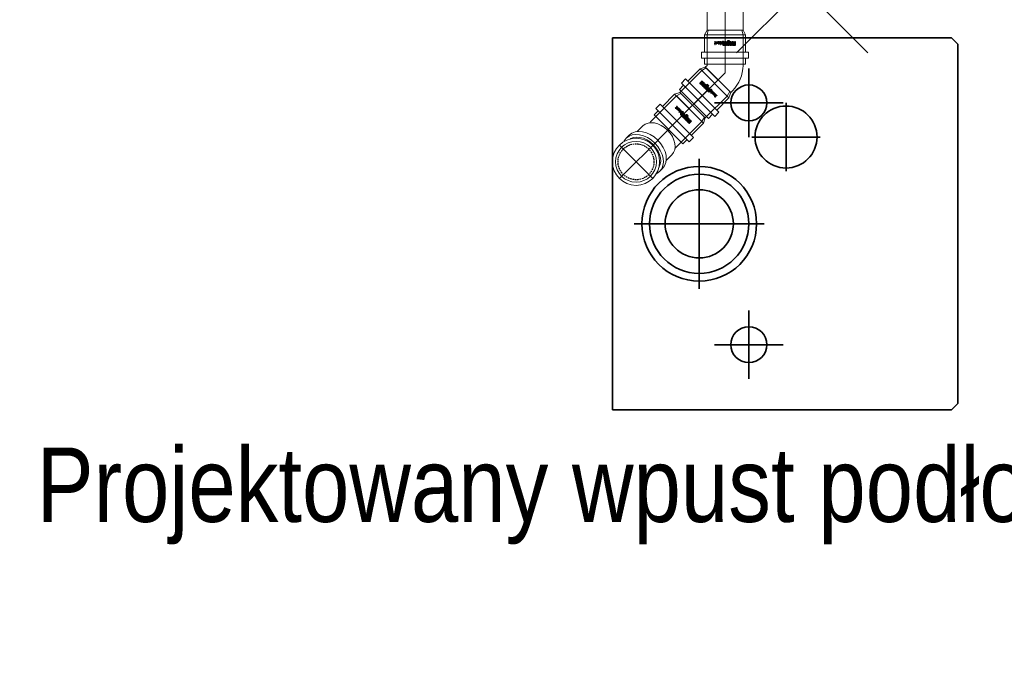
# Model space of a CAD drawing. Header units: centimetres. Extents: x 22052 to 56535, y 76485 to 78519.
# Tile 116 of 235: x 43177 to 43335, y 77762 to 77867. Entities that reach past the tile are written whole.
import ezdxf
from ezdxf import colors
from ezdxf.entities.mleader import LeaderData, LeaderLine
from ezdxf.enums import TextEntityAlignment as Align
from ezdxf.lldxf.tags import DXFTag
from ezdxf.math import Vec2, Vec3

# ---------------------------------------------------------------- set-up
doc = ezdxf.new("R2010")
doc.units = ezdxf.units.CM
doc.linetypes.add('BORDER', pattern=[1.75, 0.5, -0.25, 0.5, -0.25, 0, -0.25])
doc.linetypes.add('HIDDEN', pattern=[0.375, 0.25, -0.125])
for name, color, linetype, lineweight in [('2DH_PRO_Magnaplast-SDB', 34, 'Continuous', 15), ('CP_AXISKA', 7, 'DASHDOT', 15), ('CP_DETAL', 33, 'Continuous', 9), ('DACH', 1, 'Continuous', 35), ('IS_gaz 2', 44, 'Continuous', 35), ('IS_Opis', 250, 'Continuous', 9)]:
    doc.layers.add(name, color=color, linetype=linetype, lineweight=lineweight)
for name, color, linetype in [('3DCPCOLOR124', 152, 'Continuous'), ('3DCPCOLOR242', 242, 'Continuous'), ('cp_hidde', 203, 'HIDDEN'), ('CP_WIPEOUT', 255, 'Continuous'), ('Osi', 1, 'BORDER')]:
    doc.layers.add(name, color=color, linetype=linetype)
doc.styles.add('CP_ATTR', font='arial.ttf')
doc.styles.add('styl1', font='ARIALN.TTF')
tags = doc.linetypes.add('DASHDOT', pattern=[25.4, 12.7, -6.35, 0, -6.35]).pattern_tags.tags
tags[10:11] = [DXFTag(74, 4), DXFTag(75, 0), DXFTag(340, '0'), DXFTag(46, 1.0), DXFTag(50, 0.0), DXFTag(44, 0.0), DXFTag(45, 0.0)]
tags[8:9] = [DXFTag(74, 4), DXFTag(75, 0), DXFTag(340, '0'), DXFTag(46, 1.0), DXFTag(50, 0.0), DXFTag(44, 0.0), DXFTag(45, 0.0)]
tags[6:7] = [DXFTag(74, 4), DXFTag(75, 0), DXFTag(340, '0'), DXFTag(46, 1.0), DXFTag(50, 0.0), DXFTag(44, 0.0), DXFTag(45, 0.0)]
tags[4:5] = [DXFTag(74, 4), DXFTag(75, 0), DXFTag(340, '0'), DXFTag(46, 1.0), DXFTag(50, 0.0), DXFTag(44, 0.0), DXFTag(45, 0.0)]

# ---------------------------------------------------------------- blocks, each defined once
blk = doc.blocks.new('Krzyż')
at = {"layer": 'DACH'}
for p, q in [((22303.31, 72944.14), (22324.53, 72965.35)), ((22324.53, 72944.14), (22303.31, 72965.35))]:
    blk.add_line(p, q, dxfattribs=at)
blk = doc.blocks.new('pdmgn014_okr01')
blk.add_circle((0, 0), 28.6)
blk = doc.blocks.new('pdmgn014_okr02')
blk.add_circle((0, 0), 25)
blk = doc.blocks.new('pdmgn014_wip_cir01')
blk.add_wipeout([(1, 0), (0.966, 0.259), (0.866, 0.5), (0.707, 0.707), (0.5, 0.866), (0.259, 0.966), (0, 1), (-0.259, 0.966), (-0.5, 0.866), (-0.707, 0.707), (-0.866, 0.5), (-0.966, 0.259), (-1, 0), (-0.966, -0.259), (-0.866, -0.5), (-0.707, -0.707), (-0.5, -0.866), (-0.259, -0.966), (0, -1), (0.259, -0.966), (0.5, -0.866), (0.707, -0.707), (0.866, -0.5), (0.966, -0.259)])
blk = doc.blocks.new('pdmgn014_okr02a')
blk.add_arc((25, 0), 25, 90, 270)
blk = doc.blocks.new('pdmgn014_okr01a')
blk.add_arc((28.6, 0), 28.6, 90, 270)
blk = doc.blocks.new('pdmgn014_okr01b')
blk.add_arc((25, 0), 25, 90, 270)
blk = doc.blocks.new('pdmgn014_wip_cir01a')
blk.add_wipeout([(20, 0), (19.32, 5.18), (17.32, 10), (14.14, 14.14), (10, 17.32), (5.18, 19.32), (0, 20), (-5.18, 19.32), (-10, 17.32), (-14.14, 14.14), (-17.32, 10), (-19.32, 5.18), (-20, 0), (-19.32, -5.18), (-17.32, -10), (-14.14, -14.14), (-10, -17.32), (-5.18, -19.32), (0, -20), (5.18, -19.32), (10, -17.32), (14.14, -14.14), (17.32, -10), (19.32, -5.18)])
blk = doc.blocks.new('pdmgn014_wip_cir01b')
blk.add_wipeout([(20, 0), (19.32, 5.18), (17.32, 10), (14.14, 14.14), (10, 17.32), (5.18, 19.32), (0, 20), (-5.18, 19.32), (-10, 17.32), (-14.14, 14.14), (-17.32, 10), (-19.32, 5.18), (-20, 0), (-19.32, -5.18), (-17.32, -10), (-14.14, -14.14), (-10, -17.32), (-5.18, -19.32), (0, -20), (5.18, -19.32), (10, -17.32), (14.14, -14.14), (17.32, -10), (19.32, -5.18)])
blk = doc.blocks.new('pdmgn014_wip_rec01')
blk.add_wipeout([(0, -25), (84.4, -25), (84.4, 25), (0, 25)]).dxf.layer = 'CP_WIPEOUT'
blk = doc.blocks.new('pdmgn014_wip_cir02')
blk.add_wipeout([(1, 0), (0.966, 0.259), (0.866, 0.5), (0.707, 0.707), (0.5, 0.866), (0.259, 0.966), (0, 1), (-0.259, 0.966), (-0.5, 0.866), (-0.707, 0.707), (-0.866, 0.5), (-0.966, 0.259), (-1, 0), (-0.966, -0.259), (-0.866, -0.5), (-0.707, -0.707), (-0.5, -0.866), (-0.259, -0.966), (0, -1), (0.259, -0.966), (0.5, -0.866), (0.707, -0.707), (0.866, -0.5), (0.966, -0.259)])
blk = doc.blocks.new('Pd_mgphtp_0316_fku38v0')
for p, q in [((0.8, 2.9), (0, 2.7)), ((0, -2.7), (0, 2.7)), ((0.8, 2.9), (5.5, 2.9)), ((8.03, 2.9), (5.5, 2.9)), ((0.8, -2.9), (0, -2.7)), ((5.5, -2.9), (0.8, -2.9)), ((5.5, -2.9), (8.03, -2.9))]:
    blk.add_line(p, q)
at = {"layer": 'CP_DETAL'}
blk.add_line((0.8, 2.9), (0.8, -2.9), dxfattribs=at)
at = {"linetype": 'ByBlock', "style": 'CP_ATTR', "flags": 9}
for tag in ['DN', 'WEIGHT', 'MATERIAL', 'DIMS', 'OTHER', 'CHARACTER', 'PRODUCER', 'ORDER-NO', 'PRODUCT-TYPE', 'ARTICLE', 'GROUP', 'NUMBER', 'NAME']:
    blk.add_attdef(tag, text='', height=0.00005, dxfattribs=at).set_placement((0, 0), align=Align.MIDDLE_LEFT)
at = {"layer": 'CP_WIPEOUT', "xscale": 0.11667261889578, "yscale": 0.165}
blk.add_blockref('pdmgn014_wip_cir01a', (8.03, 0), dxfattribs=at)
for p, q in [((8.03, 3.3), (10.65, 3.3)), ((8.03, -3.3), (10.65, -3.3))]:
    blk.add_line(p, q)
at = {"xscale": 0.09333809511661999, "yscale": 0.132}
blk.add_blockref('pdmgn014_okr01b', (5.7, 0), dxfattribs=at)
at = {"layer": 'CP_WIPEOUT', "xscale": 2.68700576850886, "yscale": 3.79999999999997, "zscale": 20}
blk.add_blockref('pdmgn014_wip_cir01', (10.65, 0), dxfattribs=at)
at = {"xscale": 0.09395125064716, "yscale": 0.13286713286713}
for name, p in [('pdmgn014_okr01a', (7.96, 0)), ('pdmgn014_okr01', (11.32, 0))]:
    blk.add_blockref(name, p, dxfattribs=at)
at = {"layer": 'CP_WIPEOUT', "xscale": 0.11667261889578, "yscale": 0.165}
blk.add_blockref('pdmgn014_wip_cir01b', (11.99, 0), dxfattribs=at)
at = {"layer": 'CP_WIPEOUT', "xscale": 0.0079601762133, "yscale": 0.132}
blk.add_blockref('pdmgn014_wip_rec01', (11.32, 0), dxfattribs=at)
for p, q in [((11.32, 3.8), (10.65, 3.8)), ((11.99, 3.3), (11.32, 3.3)), ((12.91, 2.9), (11.99, 2.9)), ((11.99, -2.9), (12.91, -2.9)), ((11.32, -3.8), (10.65, -3.8)), ((11.99, -3.3), (11.32, -3.3))]:
    blk.add_line(p, q)
for name, p, xscale, yscale in [('pdmgn014_okr02a', (8.99, 0), 0.09333809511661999, 0.132), ('pdmgn014_okr02', (11.99, 0), 0.09333809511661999, 0.132), ('pdmgn014_okr01b', (9.94, 0), 0.08202438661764, 0.116)]:
    blk.add_blockref(name, p, dxfattribs=dict(xscale=xscale, yscale=yscale))
at = {"layer": 'CP_WIPEOUT', "xscale": 3.79999999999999, "yscale": 3.79999999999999, "zscale": 20}
blk.add_blockref('pdmgn014_wip_cir02', (12.91, 0), dxfattribs=at)
for radius in [3.8, 3.3]:
    blk.add_circle((12.91, 0), radius)
at = {"layer": 'CP_AXISKA'}
for p, q in [((12.91, 3.8), (12.91, -3.8)), ((16.71, 0), (0, 0))]:
    blk.add_line(p, q, dxfattribs=at)
at = {"layer": 'cp_hidde'}
blk.add_circle((12.91, 0), 2.9, dxfattribs=at)
blk = doc.blocks.new('A$Cae6c5dd9')
at = {"layer": 'IS_gaz 2'}
for p, q in [((0, -547), (0, 0)), ((0, 0), (600, 0)), ((600, 0), (600, -547)), ((300, -35.3), (300, -244.7)), ((404.7, -140), (195.3, -140)), ((105, -275.3), (105, -164.7)), ((495, -275.3), (495, -164.7)), ((160.3, -220), (49.7, -220)), ((550.3, -220), (439.7, -220)), ((440, -335.3), (440, -224.7)), ((495.3, -280), (384.7, -280)), ((0, -547), (10, -557)), ((600, -547), (590, -557))]:
    blk.add_line(p, q, dxfattribs=at)
blk.add_lwpolyline([(590, -557), (10, -557)], dxfattribs=at)
for centre, radius in [((300, -140), 92.5), ((300, -140), 80), ((300, -140), 55), ((105, -220), 29), ((495, -220), 29), ((440, -280), 50)]:
    blk.add_circle(centre, radius, dxfattribs=at)
blk = doc.blocks.new('2dmgn002_logo01')
at = {"layer": '3DCPCOLOR124'}
for p, q in [((1.9, 16.5), (-2.9, 16.5)), ((-2.9, 16.5), (-2.9, 15.5)), ((-4, 7), (-5.1, 7)), ((-5.1, 7), (-5.1, 4.8)), ((-4, 5.1), (-4, 7)), ((-4, 3.8), (1.9, 3.8)), ((1.6, 4.8), (-3.7, 4.8)), ((-2.9, 15.5), (1.6, 15.5)), ((1.6, 14.4), (-2.9, 14.4)), ((-2.9, 14.4), (-2.9, 13.4)), ((-2.9, 13.4), (1.6, 13.4)), ((1.6, 12.3), (-2.9, 12.3)), ((-2.9, 12.3), (-2.9, 11.3)), ((-2.9, 11.3), (1.9, 11.3)), ((-2.9, 9.6), (-2.9, 8.9)), ((-2.9, 8.9), (-1.9, 8.9)), ((1.6, 8.6), (-2.9, 8.6)), ((-2.9, 8.6), (-2.9, 7.5)), ((-2.9, 7.5), (1.9, 7.5)), ((-2.9, 5.9), (-2.9, 5.2)), ((-2.9, 5.2), (-1.9, 5.2)), ((1.9, 3.2), (-2.9, 3.2)), ((-2.9, 3.2), (-2.9, 2.2)), ((-2.9, 2.2), (1.6, 2.2)), ((1.6, 1.1), (-2.9, 1.1)), ((-2.9, 1.1), (-2.9, 0)), ((-2.9, 0), (1.9, 0)), ((1.9, 10.7), (-1.9, 10.7)), ((-1.9, 8.9), (-1.9, 9.4)), ((1.9, 7), (-1.9, 7)), ((-1.9, 5.2), (-1.9, 5.6)), ((-1.6, 9.6), (1.6, 9.6)), ((-1.6, 5.9), (1.6, 5.9)), ((1.9, 15.2), (1.9, 14.7)), ((1.9, 13.1), (1.9, 12.6)), ((1.9, 9.4), (1.9, 8.8)), ((1.9, 5.6), (1.9, 5.1)), ((1.9, 1.9), (1.9, 1.4)), ((2.9, 14.4), (2.9, 15.5)), ((2.9, 12.3), (2.9, 13.4)), ((2.9, 8.6), (2.9, 9.7)), ((2.9, 4.8), (2.9, 5.9)), ((2.9, 2.2), (2.9, 1.1)), ((-2.9, -1.6), (-2.9, -2.3)), ((-2.9, -2.3), (-1.9, -2.3)), ((1.6, -2.6), (-2.9, -2.6)), ((-2.9, -2.6), (-2.9, -3.1)), ((-2.9, -3.1), (-0.8, -3.7)), ((1.9, -0.5), (-1.9, -0.5)), ((-1.9, -2.3), (-1.9, -1.8)), ((-1.6, -1.6), (1.6, -1.6)), ((-0.8, -3.7), (1.9, -3.7)), ((1.9, -1.8), (1.9, -2.4)), ((2.9, -2.6), (2.9, -1.6))]:
    blk.add_line(p, q, dxfattribs=at)
for centre, radius, start, end in [((1.9, 15.5), 1.04, 359.8403, 90), ((-4, 4.8), 1.06, 179.7393, 270), ((-3.7, 5.1), 0.264, 180, 269.9023), ((-1.9, 9.6), 1.07, 90, 180), ((-1.9, 5.9), 1.07, 90, 180), ((-1.6, 9.4), 0.246, 90, 184.1233), ((-1.6, 5.7), 0.246, 90, 184.0475), ((1.6, 15.2), 0.293, 359.5038, 90), ((1.6, 14.7), 0.291, 269.5684, 360), ((1.6, 13.1), 0.293, 359.5231, 90), ((1.6, 12.6), 0.293, 270, 359.9989), ((1.6, 9.4), 0.264, 0, 90), ((1.6, 8.8), 0.264, 270, 359.9349), ((1.6, 5.6), 0.264, 360, 90), ((1.6, 5.1), 0.264, 270, 0.0108), ((1.6, 1.9), 0.264, 0.076, 90), ((1.6, 1.4), 0.264, 270, 359.924), ((1.9, 12.3), 1.04, 270, 0.0193), ((1.9, 9.6), 1.06, 0.4214, 90), ((1.9, 8.6), 1.07, 270.2822, 0), ((1.9, 5.9), 1.06, 360, 90), ((1.9, 4.8), 1.07, 270.2634, 0), ((1.9, 2.2), 1.06, 359.5786, 90), ((1.9, 1.1), 1.07, 270.2875, 359.9985), ((2.3, 14.4), 0.598, 296.5604, 0), ((2.3, 13.4), 0.608, 359.9807, 62.8223), ((-1.9, -1.6), 1.07, 90, 180), ((-1.6, -1.8), 0.246, 90, 184.1125), ((1.6, -1.8), 0.264, 360, 90.0217), ((1.6, -2.4), 0.264, 270, 359.9023), ((1.9, -1.6), 1.06, 359.5786, 90), ((1.9, -2.6), 1.06, 269.7048, 359.9999)]:
    blk.add_arc(centre, radius, start, end, dxfattribs=at)
at = {"layer": '3DCPCOLOR242'}
for p, q in [((-2.7, -3.9), (-4, -3.6)), ((0.1, -4.1), (-3.9, -3)), ((-0.1, -11.3), (-2.3, -10.7)), ((1.1, -7.7), (-1.9, -6.9)), ((-0.2, -15.9), (-1.9, -15.4)), ((1.1, -7.2), (-1.7, -6.4)), ((-1.7, -14.9), (-0.1, -15.3)), ((1.1, -7.7), (1.3, -7.7)), ((-0.2, -16), (-0.2, -15.9)), ((1.2, -16.2), (0.5, -16)), ((0.5, -16), (0.5, -16.3))]:
    blk.add_line(p, q, dxfattribs=at)
for centre, radius, start, end in [((-4.3, -3.1), 0.174, 139.4748, 200.5636), ((-4, -3), 0.481, 201.3248, 240.9013), ((-4.2, -3.2), 0.283, 75.9119, 135.9983), ((-4.2, -3.9), 0.981, 73.8123, 86.5171), ((-3.5, -1.9), 1.69, 243.7383, 254.2465), ((-2.4, -15.6), 0.816, 103.1873, 179.7099), ((-2.2, -15.6), 0.973, 181.2014, 240.279), ((-2.5, -4.5), 0.644, 111.1152, 163.4814), ((-2.1, -4.5), 0.997, 166.5679, 210.0987), ((-2.2, -7.1), 0.892, 155.0132, 214.6021), ((-2.3, -9.2), 0.816, 114.0643, 202.8694), ((-2.4, -10.8), 0.727, 106.1924, 195.3195), ((-2.2, -10.8), 0.883, 195.3773, 250.0682), ((-1.8, -12.7), 1.31, 133.9918, 256.4618), ((-0.6, -3.6), 2.73, 211.3213, 275.0445), ((-2.3, -7.1), 0.818, 103.0323, 153.3127), ((-2.3, -7.3), 0.748, 209.4433, 244.7552), ((-1.6, -8.9), 1.49, 201.6704, 231.3076), ((-2.5, -12), 0.293, 73.8428, 119.965), ((-2.6, -7.3), 0.65, 265.6622, 285.525), ((-2, -10.2), 1.88, 87.1606, 107.9858), ((-2, -4.7), 0.539, 116.6161, 177.0208), ((-1.7, -4.6), 0.806, 185.9288, 229.5909), ((-2.2, -8.1), 1.79, 72.2958, 99.0736), ((-2.1, -7.2), 0.393, 146.9616, 189.5199), ((-2.3, -10.9), 0.21, 72.1488, 182.4676), ((-2.2, -10.9), 0.37, 183.0166, 240.6152), ((-2.5, -11.4), 0.207, 256.8723, 333.1047), ((-1.9, -12.8), 0.636, 127.3644, 245.5528), ((-2.3, -16.8), 1.99, 73.1785, 97.0679), ((-2.2, -15.7), 0.348, 90.0735, 226.6774), ((-2.1, -7.2), 0.357, 74.3202, 141.4853), ((-1.9, -7.1), 0.609, 195.1451, 225.7671), ((-2.5, -7.7), 0.265, 290.2377, 337.5291), ((-2, -9.4), 0.472, 98.7899, 190.5825), ((-1.5, -9.3), 0.981, 191.9389, 227.9356), ((-2.5, -12.1), 0.449, 8.7244, 76.0552), ((-2.4, -7.7), 0.183, 21.5725, 49.116), ((-2.4, -11.4), 0.167, 6.0969, 51.2591), ((-2.7, -11.3), 0.433, 342.5093, 1.3278), ((-2.7, -11.7), 0.662, 310.1939, 332.4304), ((-1.9, -4.9), 0.776, 84.807, 112.5283), ((-0.8, -3.6), 2.14, 227.7681, 264.971), ((-2.5, -7.7), 0.249, 338.4303, 15.9164), ((-2.7, -18.5), 3.22, 74.17, 79.8915), ((-0.6, -8), 2.56, 233.5529, 269.0169), ((-2, -13.1), 0.234, 234.8638, 292.3727), ((-1.8, -13.2), 0.719, 250.748, 317.7481), ((-2.3, -8), 1.19, 72.2691, 76.7646), ((-1.8, -10.9), 2.01, 44.3614, 97.334), ((-2, -11.1), 2.72, 40.2365, 88.5461), ((-2.3, -12.7), 0.729, 297.3533, 322.4271), ((-2.1, -7.2), 2.99, 66.1532, 85.5553), ((-3.2, -12.1), 1.85, 323.4917, 337.6276), ((-0.6, -13.1), 0.918, 120.9833, 158.9397), ((-4.6, -11.4), 4.03, 325.4422, 333.8801), ((-0.8, -13), 0.784, 70.6597, 109.7335), ((-0.8, -4.4), 1.34, 263.8725, 286.5282), ((0.3, -13.9), 1.45, 136.2371, 152.793), ((-1.9, -6.3), 2.13, 46.5165, 60.5203), ((-0.6, -13.1), 0.24, 82.5025, 118.5044), ((-0.6, -10), 0.492, 264.1111, 2.3117), ((-0.7, -13.4), 0.557, 329.5041, 78.2517), ((-1.1, -5.4), 0.961, 11.1112, 45.4314), ((-0.6, -5.3), 0.455, 294.1682, 9.8383), ((-0.9, -13.5), 1.23, 313.6171, 74.8695), ((1.1, -14.9), 1.81, 138.3177, 150.3499), ((-0.3, -14.1), 0.179, 156.2477, 208.0662), ((0, -13.9), 0.536, 211.3544, 244.0918), ((-0.4, -5.5), 0.842, 271.3477, 20.708), ((-0.9, -10.1), 0.755, 5.4784, 47.2661), ((-0.1, -14.1), 0.258, 239.0032, 288.6059), ((0.1, -10.3), 1.05, 255.0292, 275.2543), ((0.1, -15), 0.202, 99.2605, 177.5229), ((-21.3, -14), 21.2, 356.5514, 357.4519), ((0.3, -3.8), 0.817, 249.4862, 262.6491), ((-1.3, -5.9), 1.81, 22.396, 45.5071), ((-0.3, -10.2), 0.698, 293.2831, 345.067), ((0, -11.3), 0.454, 64.2567, 85.1843), ((0, -15.4), 0.621, 76.0627, 90.1224), ((-0.1, -4.6), 0.557, 50.0147, 70.9143), ((0.2, -4.3), 0.318, 263.6249, 288.2785), ((-0.9, -10.2), 1.29, 351.8443, 42.4547), ((0, -11.2), 0.401, 23.6929, 71.5015), ((0.2, -11.2), 0.197, 270.9468, 310.5631), ((0.2, -15.1), 0.29, 45.8106, 81.4207), ((0.1, -4.4), 0.288, 10.0108, 50.8567), ((0.2, -4.5), 0.156, 287.1813, 350.1927), ((0, -4.5), 0.37, 349.838, 10.0295), ((0.2, -11.2), 0.243, 323.0875, 22.1003), ((-0.2, -15.3), 0.664, 5.0301, 36.7596), ((9.7, -15), 9.21, 181.6129, 183.265), ((-1.8, -25.8), 10.6, 74.8748, 77.6862), ((0.7, -16.5), 0.942, 56.6561, 73.6716), ((0.6, -8.4), 1.34, 58.7801, 70.7325), ((1.2, -7.5), 0.301, 17.9179, 59.9943), ((1.1, -7.5), 0.33, 314.2018, 5.594), ((1.3, -7.6), 0.133, 265.1659, 303.5871), ((-2.6, -16.1), 0.301, 251.9271, 357.0444), ((-2.6, -16.2), 0.279, 6.2924, 59.4251), ((0.5, -16), 0.659, 177.1591, 197.9713), ((0.3, -16.2), 0.401, 190.3294, 250.4785), ((0.2, -16.2), 0.393, 256.6965, 303.221), ((0.3, -16.3), 0.182, 308.0482, 0.8125), ((1.2, -16.1), 0.134, 265.2447, 321.7201), ((1.1, -16), 0.3, 13.2728, 58.0446), ((1, -15.9), 0.408, 326.7373, 2.2392)]:
    blk.add_arc(centre, radius, start, end, dxfattribs=at)
blk = doc.blocks.new('2d_mgphtp_0313_517o21o')
for p, q in [((7.89, 6.36), (8.56, 7.04)), ((7.89, 6.36), (13.26, 0.99)), ((8.56, 7.04), (13.94, 1.66)), ((8.92, 6.68), (9.59, 7.35)), ((14.25, 2.69), (9.59, 7.35)), ((6.26, 4.03), (8.24, 6.01)), ((5.7, 2.9), (5.98, 3.18)), ((6.26, 4.03), (5.98, 3.18)), ((0.8, 2.9), (0, 2.7)), ((0, -2.7), (0, 2.7)), ((0.8, 2.9), (5.5, 2.9)), ((5.7, 2.9), (5.5, 2.9)), ((13.26, 0.99), (13.94, 1.66)), ((13.58, 2.02), (14.25, 2.69)), ((10.93, -0.64), (12.91, 1.34)), ((9.8, -1.2), (10.08, -0.92)), ((10.93, -0.64), (10.08, -0.92)), ((0.8, -2.9), (0, -2.7)), ((5.5, -2.9), (0.8, -2.9)), ((5.7, -2.9), (5.5, -2.9))]:
    blk.add_line(p, q)
blk.add_arc((5.7, 2.9), 5.8, 270, 315)
at = {"layer": 'CP_AXISKA'}
for p, q in [((11.92, 5.02), (6.9, 0)), ((6.9, 0), (0, 0))]:
    blk.add_line(p, q, dxfattribs=at)
at = {"layer": 'CP_DETAL'}
for p, q in [((5.98, 3.18), (10.08, -0.92)), ((10.08, -0.92), (5.98, 3.18)), ((6.26, 4.03), (10.93, -0.64)), ((0.8, 2.9), (0.8, -2.9))]:
    blk.add_line(p, q, dxfattribs=at)
at = {"xscale": 0.09150326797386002, "yscale": 0.10133333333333, "rotation": 45}
blk.add_blockref('2dmgn002_logo01', (9.59, 2.69), dxfattribs=at)
at = {"linetype": 'ByBlock', "style": 'CP_ATTR', "flags": 9}
for tag in ['DN', 'WEIGHT', 'MATERIAL', 'DIMS', 'OTHER', 'CHARACTER', 'PRODUCER', 'ORDER-NO', 'PRODUCT-TYPE', 'ARTICLE', 'GROUP', 'NUMBER', 'NAME']:
    blk.add_attdef(tag, text='', height=0.00005, dxfattribs=at).set_placement((0, -2.9), align=Align.MIDDLE_LEFT)
blk = doc.blocks.new('2dmgn001_logo01')
at = {"layer": '3DCPCOLOR124'}
for p, q in [((1.9, 16.5), (-2.9, 16.5)), ((-2.9, 16.5), (-2.9, 15.5)), ((-2.9, 15.5), (1.6, 15.5)), ((2.9, 14.4), (2.9, 15.5)), ((-4, 7), (-5.1, 7)), ((-5.1, 7), (-5.1, 4.8)), ((-4, 5.1), (-4, 7)), ((-4, 3.8), (1.9, 3.8)), ((1.6, 4.8), (-3.7, 4.8)), ((1.6, 14.4), (-2.9, 14.4)), ((-2.9, 14.4), (-2.9, 13.4)), ((-2.9, 13.4), (1.6, 13.4)), ((1.6, 12.3), (-2.9, 12.3)), ((-2.9, 12.3), (-2.9, 11.3)), ((-2.9, 11.3), (1.9, 11.3)), ((-2.9, 9.6), (-2.9, 8.9)), ((-2.9, 8.9), (-1.9, 8.9)), ((1.6, 8.6), (-2.9, 8.6)), ((-2.9, 8.6), (-2.9, 7.5)), ((-2.9, 7.5), (1.9, 7.5)), ((-2.9, 5.9), (-2.9, 5.2)), ((-2.9, 5.2), (-1.9, 5.2)), ((1.9, 3.2), (-2.9, 3.2)), ((-2.9, 3.2), (-2.9, 2.2)), ((-2.9, 2.2), (1.6, 2.2)), ((1.6, 1.1), (-2.9, 1.1)), ((-2.9, 1.1), (-2.9, 0)), ((-2.9, 0), (1.9, 0)), ((1.9, 10.7), (-1.9, 10.7)), ((-1.9, 8.9), (-1.9, 9.4)), ((1.9, 7), (-1.9, 7)), ((-1.9, 5.2), (-1.9, 5.6)), ((-1.6, 9.6), (1.6, 9.6)), ((-1.6, 5.9), (1.6, 5.9)), ((1.9, 15.2), (1.9, 14.7)), ((1.9, 13.1), (1.9, 12.6)), ((1.9, 9.4), (1.9, 8.8)), ((1.9, 5.6), (1.9, 5.1)), ((1.9, 1.9), (1.9, 1.4)), ((2.9, 12.3), (2.9, 13.4)), ((2.9, 8.6), (2.9, 9.7)), ((2.9, 4.8), (2.9, 5.9)), ((2.9, 2.2), (2.9, 1.1)), ((-2.9, -1.6), (-2.9, -2.3)), ((-2.9, -2.3), (-1.9, -2.3)), ((1.6, -2.6), (-2.9, -2.6)), ((-2.9, -2.6), (-2.9, -3.1)), ((-2.9, -3.1), (-0.8, -3.7)), ((1.9, -0.5), (-1.9, -0.5)), ((-1.9, -2.3), (-1.9, -1.8)), ((-1.6, -1.6), (1.6, -1.6)), ((-0.8, -3.7), (1.9, -3.7)), ((1.9, -1.8), (1.9, -2.4)), ((2.9, -2.6), (2.9, -1.6))]:
    blk.add_line(p, q, dxfattribs=at)
for centre, radius, start, end in [((1.6, 15.2), 0.293, 359.5038, 90), ((1.9, 15.5), 1.04, 359.8403, 90), ((-4, 4.8), 1.06, 179.7393, 270), ((-3.7, 5.1), 0.264, 180, 269.9023), ((-1.9, 9.6), 1.07, 90, 180), ((-1.9, 5.9), 1.07, 90, 180), ((-1.6, 9.4), 0.246, 90, 184.1233), ((-1.6, 5.7), 0.246, 90, 184.0475), ((1.6, 14.7), 0.291, 269.5684, 360), ((1.6, 13.1), 0.293, 359.5231, 90), ((1.6, 12.6), 0.293, 270, 359.9989), ((1.6, 9.4), 0.264, 0, 90), ((1.6, 8.8), 0.264, 270, 359.9349), ((1.6, 5.6), 0.264, 360, 90), ((1.6, 5.1), 0.264, 270, 0.0108), ((1.6, 1.9), 0.264, 0.076, 90), ((1.6, 1.4), 0.264, 270, 359.924), ((1.9, 12.3), 1.04, 270, 0.0193), ((1.9, 9.6), 1.06, 0.4214, 90), ((1.9, 8.6), 1.07, 270.2822, 0), ((1.9, 5.9), 1.06, 360, 90), ((1.9, 4.8), 1.07, 270.2634, 0), ((1.9, 2.2), 1.06, 359.5786, 90), ((1.9, 1.1), 1.07, 270.2875, 359.9985), ((2.3, 14.4), 0.598, 296.5604, 0), ((2.3, 13.4), 0.608, 359.9807, 62.8223), ((-1.9, -1.6), 1.07, 90, 180), ((-1.6, -1.8), 0.246, 90, 184.1125), ((1.6, -1.8), 0.264, 360, 90.0217), ((1.6, -2.4), 0.264, 270, 359.9023), ((1.9, -1.6), 1.06, 359.5786, 90), ((1.9, -2.6), 1.06, 269.7048, 359.9999)]:
    blk.add_arc(centre, radius, start, end, dxfattribs=at)
at = {"layer": '3DCPCOLOR242'}
for p, q in [((-2.7, -3.9), (-4, -3.6)), ((0.1, -4.1), (-3.9, -3)), ((-0.1, -11.3), (-2.3, -10.7)), ((1.1, -7.7), (-1.9, -6.9)), ((-0.2, -15.9), (-1.9, -15.4)), ((1.1, -7.2), (-1.7, -6.4)), ((-1.7, -14.9), (-0.1, -15.3)), ((1.1, -7.7), (1.3, -7.7)), ((-0.2, -16), (-0.2, -15.9)), ((1.2, -16.2), (0.5, -16)), ((0.5, -16), (0.5, -16.3))]:
    blk.add_line(p, q, dxfattribs=at)
for centre, radius, start, end in [((-4.3, -3.1), 0.174, 139.4748, 200.5636), ((-4, -3), 0.481, 201.3248, 240.9013), ((-4.2, -3.2), 0.283, 75.9119, 135.9983), ((-4.2, -3.9), 0.981, 73.8123, 86.5171), ((-3.5, -1.9), 1.69, 243.7383, 254.2465), ((-2.4, -15.6), 0.816, 103.1873, 179.7099), ((-2.5, -4.5), 0.644, 111.1152, 163.4814), ((-2.1, -4.5), 0.997, 166.5679, 210.0987), ((-2.2, -7.1), 0.892, 155.0132, 214.6021), ((-2.3, -9.2), 0.816, 114.0643, 202.8694), ((-2.4, -10.8), 0.727, 106.1924, 195.3195), ((-2.2, -10.8), 0.883, 195.3773, 250.0682), ((-1.8, -12.7), 1.31, 133.9918, 256.4618), ((-0.6, -3.6), 2.73, 211.3213, 275.0445), ((-2.3, -7.1), 0.818, 103.0323, 153.3127), ((-2.3, -7.3), 0.748, 209.4433, 244.7552), ((-1.6, -8.9), 1.49, 201.6704, 231.3076), ((-2.5, -12), 0.293, 73.8428, 119.965), ((-2.6, -7.3), 0.65, 265.6622, 285.525), ((-2, -10.2), 1.88, 87.1606, 107.9858), ((-2, -4.7), 0.539, 116.6161, 177.0208), ((-1.7, -4.6), 0.806, 185.9288, 229.5909), ((-2.2, -8.1), 1.79, 72.2958, 99.0736), ((-2.1, -7.2), 0.393, 146.9616, 189.5199), ((-2.3, -10.9), 0.21, 72.1488, 182.4676), ((-2.2, -10.9), 0.37, 183.0166, 240.6152), ((-2.5, -11.4), 0.207, 256.8723, 333.1047), ((-1.9, -12.8), 0.636, 127.3644, 245.5528), ((-2.3, -16.8), 1.99, 73.1785, 97.0679), ((-2.2, -15.7), 0.348, 90.0735, 226.6774), ((-2.1, -7.2), 0.357, 74.3202, 141.4853), ((-1.9, -7.1), 0.609, 195.1451, 225.7671), ((-2.5, -7.7), 0.265, 290.2377, 337.5291), ((-2, -9.4), 0.472, 98.7899, 190.5825), ((-1.5, -9.3), 0.981, 191.9389, 227.9356), ((-2.5, -12.1), 0.449, 8.7244, 76.0552), ((-2.4, -7.7), 0.183, 21.5725, 49.116), ((-2.4, -11.4), 0.167, 6.0969, 51.2591), ((-2.7, -11.3), 0.433, 342.5093, 1.3278), ((-2.7, -11.7), 0.662, 310.1939, 332.4304), ((-1.9, -4.9), 0.776, 84.807, 112.5283), ((-0.8, -3.6), 2.14, 227.7681, 264.971), ((-2.5, -7.7), 0.249, 338.4303, 15.9164), ((-2.7, -18.5), 3.22, 74.17, 79.8915), ((-0.6, -8), 2.56, 233.5529, 269.0169), ((-2, -13.1), 0.234, 234.8638, 292.3727), ((-1.8, -13.2), 0.719, 250.748, 317.7481), ((-2.3, -8), 1.19, 72.2691, 76.7646), ((-1.8, -10.9), 2.01, 44.3614, 97.334), ((-2, -11.1), 2.72, 40.2365, 88.5461), ((-2.3, -12.7), 0.729, 297.3533, 322.4271), ((-2.1, -7.2), 2.99, 66.1532, 85.5553), ((-3.2, -12.1), 1.85, 323.4917, 337.6276), ((-0.6, -13.1), 0.918, 120.9833, 158.9397), ((-4.6, -11.4), 4.03, 325.4422, 333.8801), ((-0.8, -13), 0.784, 70.6597, 109.7335), ((-0.8, -4.4), 1.34, 263.8725, 286.5282), ((0.3, -13.9), 1.45, 136.2371, 152.793), ((-1.9, -6.3), 2.13, 46.5165, 60.5203), ((-0.6, -13.1), 0.24, 82.5025, 118.5044), ((-0.6, -10), 0.492, 264.1111, 2.3117), ((-0.7, -13.4), 0.557, 329.5041, 78.2517), ((-1.1, -5.4), 0.961, 11.1112, 45.4314), ((-0.6, -5.3), 0.455, 294.1682, 9.8383), ((-0.9, -13.5), 1.23, 313.6171, 74.8695), ((1.1, -14.9), 1.81, 138.3177, 150.3499), ((-0.3, -14.1), 0.179, 156.2477, 208.0662), ((0, -13.9), 0.536, 211.3544, 244.0918), ((-0.4, -5.5), 0.842, 271.3477, 20.708), ((-0.9, -10.1), 0.755, 5.4784, 47.2661), ((-0.1, -14.1), 0.258, 239.0032, 288.6059), ((0.1, -10.3), 1.05, 255.0292, 275.2543), ((0.1, -15), 0.202, 99.2605, 177.5229), ((-21.3, -14), 21.2, 356.5514, 357.4519), ((0.3, -3.8), 0.817, 249.4862, 262.6491), ((-1.3, -5.9), 1.81, 22.396, 45.5071), ((-0.3, -10.2), 0.698, 293.2831, 345.067), ((0, -11.3), 0.454, 64.2567, 85.1843), ((0, -15.4), 0.621, 76.0627, 90.1224), ((-0.1, -4.6), 0.557, 50.0147, 70.9143), ((0.2, -4.3), 0.318, 263.6249, 288.2785), ((-0.9, -10.2), 1.29, 351.8443, 42.4547), ((0, -11.2), 0.401, 23.6929, 71.5015), ((0.2, -11.2), 0.197, 270.9468, 310.5631), ((0.2, -15.1), 0.29, 45.8106, 81.4207), ((0.1, -4.4), 0.288, 10.0108, 50.8567), ((0.2, -4.5), 0.156, 287.1813, 350.1927), ((0, -4.5), 0.37, 349.838, 10.0295), ((0.2, -11.2), 0.243, 323.0875, 22.1003), ((-0.2, -15.3), 0.664, 5.0301, 36.7596), ((9.7, -15), 9.21, 181.6129, 183.265), ((0.6, -8.4), 1.34, 58.7801, 70.7325), ((1.2, -7.5), 0.301, 17.9179, 59.9943), ((1.1, -7.5), 0.33, 314.2018, 5.594), ((1.3, -7.6), 0.133, 265.1659, 303.5871), ((-2.2, -15.6), 0.973, 181.2014, 240.279), ((-2.6, -16.1), 0.301, 251.9271, 357.0444), ((-2.6, -16.2), 0.279, 6.2924, 59.4251), ((0.5, -16), 0.659, 177.1591, 197.9713), ((0.3, -16.2), 0.401, 190.3294, 250.4785), ((0.2, -16.2), 0.393, 256.6965, 303.221), ((0.3, -16.3), 0.182, 308.0482, 0.8125), ((-1.8, -25.8), 10.6, 74.8748, 77.6862), ((0.7, -16.5), 0.942, 56.6561, 73.6716), ((1.2, -16.1), 0.134, 265.2447, 321.7201), ((1.1, -16), 0.3, 13.2728, 58.0446), ((1, -15.9), 0.408, 326.7373, 2.2392)]:
    blk.add_arc(centre, radius, start, end, dxfattribs=at)
blk = doc.blocks.new('2d_mgphtp_0273_5xu53ph')
for p, q in [((6.6, 3.3), (5.8, 2.9)), ((6.6, 3.3), (9.4, 3.3)), ((9.4, 3.8), (9.4, -3.8)), ((9.4, 3.8), (10.35, 3.8)), ((10.35, 3.8), (10.35, -3.8)), ((10.35, 3.3), (11.3, 3.3)), ((11.3, -3.3), (11.3, 3.3)), ((0, 2.7), (0.8, 2.9)), ((0, 2.7), (0, -2.7)), ((0.8, 2.9), (5.8, 2.9)), ((0, -2.7), (0.8, -2.9)), ((0.8, -2.9), (5.8, -2.9)), ((6.6, -3.3), (5.8, -2.9)), ((6.6, -3.3), (9.4, -3.3)), ((9.4, -3.8), (10.35, -3.8)), ((10.35, -3.3), (11.3, -3.3))]:
    blk.add_line(p, q)
at = {"layer": 'CP_AXISKA'}
blk.add_line((0, 0), (11.3, 0), dxfattribs=at)
at = {"layer": 'CP_DETAL'}
for p, q in [((6.6, 3.3), (6.6, -3.3)), ((0.8, 2.9), (0.8, -2.9)), ((5.8, 2.9), (5.8, -2.9)), ((5.8, -2.9), (5.8, 2.9))]:
    blk.add_line(p, q, dxfattribs=at)
at = {"xscale": 0.09150326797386, "yscale": 0.1027027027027}
blk.add_blockref('2dmgn001_logo01', (8, 0), dxfattribs=at)
at = {"linetype": 'ByBlock', "style": 'CP_ATTR', "flags": 9}
for tag in ['DN', 'WEIGHT', 'MATERIAL', 'DIMS', 'OTHER', 'CHARACTER', 'PRODUCER', 'ORDER-NO', 'PRODUCT-TYPE', 'ARTICLE', 'GROUP', 'NUMBER', 'NAME']:
    blk.add_attdef(tag, text='', height=0.00005, dxfattribs=at).set_placement((0, 0), align=Align.MIDDLE_LEFT)
blk = doc.blocks.new('2d_mgphtp_0270_5r5ku4o')
for p, q in [((56.5, 3.3), (55.7, 2.9)), ((56.5, 3.3), (59.3, 3.3)), ((59.3, 3.8), (59.3, -3.8)), ((59.3, 3.8), (60.25, 3.8)), ((60.25, 3.8), (60.25, -3.8)), ((60.25, 3.3), (61.2, 3.3)), ((61.2, -3.3), (61.2, 3.3)), ((0, 2.7), (0.8, 2.9)), ((0, 2.7), (0, -2.7)), ((0.8, 2.9), (55.7, 2.9)), ((0, -2.7), (0.8, -2.9)), ((0.8, -2.9), (55.7, -2.9)), ((56.5, -3.3), (55.7, -2.9)), ((56.5, -3.3), (59.3, -3.3)), ((59.3, -3.8), (60.25, -3.8)), ((60.25, -3.3), (61.2, -3.3))]:
    blk.add_line(p, q)
at = {"layer": 'CP_AXISKA'}
blk.add_line((0, 0), (61.2, 0), dxfattribs=at)
at = {"layer": 'CP_DETAL'}
for p, q in [((56.5, 3.3), (56.5, -3.3)), ((0.8, 2.9), (0.8, -2.9)), ((55.7, 2.9), (55.7, -2.9)), ((55.7, -2.9), (55.7, 2.9))]:
    blk.add_line(p, q, dxfattribs=at)
at = {"xscale": 0.09150326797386, "yscale": 0.1027027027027}
blk.add_blockref('2dmgn001_logo01', (57.9, 0), dxfattribs=at)
at = {"linetype": 'ByBlock', "style": 'CP_ATTR', "flags": 9}
for tag in ['DN', 'WEIGHT', 'MATERIAL', 'DIMS', 'OTHER', 'CHARACTER', 'PRODUCER', 'ORDER-NO', 'PRODUCT-TYPE', 'ARTICLE', 'GROUP', 'NUMBER', 'NAME']:
    blk.add_attdef(tag, text='', height=0.00005, dxfattribs=at).set_placement((0, 0), align=Align.MIDDLE_LEFT)

msp = doc.modelspace()

# ---------------------------------------------------------------- block references
at = {"layer": '2DH_PRO_Magnaplast-SDB'}
for name, p, rotation in [('2d_mgphtp_0270_5r5ku4o', (43290.33, 77920.81), 270), ('Pd_mgphtp_0316_fku38v0', (43285.1, 77852.98), 224.9999999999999)]:
    msp.add_blockref(name, p, dxfattribs=dict(at, rotation=rotation))
at = {"layer": 'DACH'}
msp.add_blockref('Krzyż', (20988.86, 4917.27), dxfattribs=at)

# ---------------------------------------------------------------- leaders
at = {"layer": 'IS_Opis'}
ml = msp.add_multileader_mtext('Standard', dxfattribs=at)
ml.set_content('Projektowany wpust podłogowy DN 50', color=256, style='styl1')
ml.set_leader_properties()
ml.build(insert=Vec2(0, 0))
ml.multileader.update_dxf_attribs({"dogleg_length": 5, "arrow_head_size": 7.5})
ctx = ml.context
ctx.base_point, ctx.char_height, ctx.arrow_head_size, ctx.landing_gap_size, ctx.plane_origin = Vec3(43176.03, 77789.99), 12, 7.5, 5, Vec3(43403.61, 77346.07)
ctx.text_align_type = 2
notes = []
notes.append((ctx, [(0, (1, 1, 0), (43425.64, 77789.99), (-1, 0), 6.77, [(0, [(43441.97, 77789.99)], 0, [])])]))
ctx.mtext.insert, ctx.mtext.width, ctx.mtext.defined_height, ctx.mtext.alignment, ctx.mtext.flow_direction = Vec3(43413.86, 77797.76), 237.3077, 20.33, 3, 5
ctx.mtext.has_bg_fill, ctx.mtext.bg_color, ctx.mtext.bg_scale_factor, ctx.mtext.bg_transparency, ctx.mtext.use_window_bg_color = 1, -1073741824, 1, 0, 1
for ctx, leaders in notes:
    for number, flags, end, landing, length, lines in leaders:
        leader = LeaderData()
        leader.index, (leader.has_last_leader_line, leader.has_dogleg_vector, leader.attachment_direction) = number, flags
        leader.last_leader_point, leader.dogleg_vector, leader.dogleg_length = Vec3(end), Vec3(landing), length
        for number, points, colour, breaks in lines:
            line = LeaderLine()
            line.index, line.vertices, line.color, line.breaks = number, Vec3.list(points), colors.encode_raw_color(colour), breaks
            leader.lines.append(line)
        ctx.leaders.append(leader)

# ---------------------------------------------------------------- next in the draw order: block references
at = {"layer": '2DH_PRO_Magnaplast-SDB', "yscale": -1, "rotation": 270}
msp.add_blockref('2d_mgphtp_0313_517o21o', (43290.33, 77865.11), dxfattribs=at)
at = {"layer": '2DH_PRO_Magnaplast-SDB', "rotation": 225.0000000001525}
msp.add_blockref('2d_mgphtp_0273_5xu53ph', (43289.2, 77857.08), dxfattribs=at)
at = {"layer": 'Osi', "xscale": 0.1, "yscale": 0.1, "zscale": 0.1, "rotation": 90}
msp.add_blockref('A$Cae6c5dd9', (43272.17, 77803.85), dxfattribs=at)

doc.saveas('drawing.dxf')
